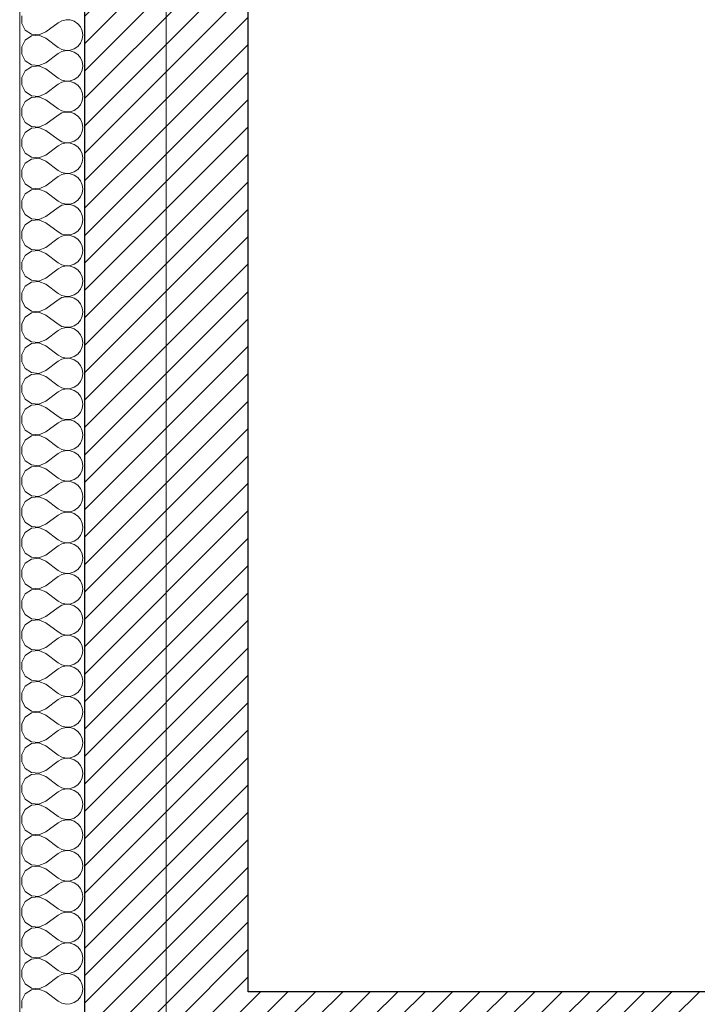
# Model space of a CAD drawing. Header units: millimetres. Extents: x -21056 to 421, y 9759 to 15589.
# Tile 26 of 120: x -6861 to -6704, y 11017 to 11246. Entities that reach past the tile are written whole.
import ezdxf

# ---------------------------------------------------------------- set-up
doc = ezdxf.new("R2010")
doc.units = ezdxf.units.MM
doc.header["$LTSCALE"] = 25
doc.header["$MEASUREMENT"] = 0
doc.linetypes.add('Kropki i Kreski', pattern=[670.277762, 352.777767, -176.388884, 0, -141.111112])
for name, color, linetype in [('Konstrukcja - Siatki mod', 7, 'Continuous'), ('KR_INW', 7, 'Continuous'), ('NAPIS_SODON', 7, 'Continuous')]:
    doc.layers.add(name, color=color, linetype=linetype)
for name, color, linetype, lineweight in [('Konstrukcja - Siatki mod_Nr_pióra__48', 1, 'Continuous', 15), ('KR_INW_Nr_pióra__101', 252, 'Continuous', 5), ('KR_INW_Nr_pióra__102', 3, 'Continuous', 5), ('KR_INW_Nr_pióra__27', 7, 'Continuous', 25), ('KR_INW_Nr_pióra__47', 7, 'Continuous', 15), ('NAPIS_SODON_Nr_pióra__1', 7, 'Continuous', 13)]:
    doc.layers.add(name, color=color, linetype=linetype, lineweight=lineweight)
pattern_1 = [(45, (0, 0), (-31.819804, 31.819804), [])]

# ---------------------------------------------------------------- blocks, each defined once
blk = doc.blocks.new('Strop_1', base_point=(179225, 121523.3))
at = {"layer": 'NAPIS_SODON_Nr_pióra__1', "linetype": 'Continuous', "flags": 128}
blk.add_lwpolyline([(179225, 121523.3), (179225.9, 107003.8), (250898.3, 107008.3), (250897.4, 121527.8)], close=True, dxfattribs=at)
blk = doc.blocks.new('*X207')
at = {"layer": 'KR_INW_Nr_pióra__102', "linetype": 'Continuous'}
for p, q in [((179079.7, 120615.8), (179079.7, 120598.4)), ((179079.7, 120598.4), (179088, 120583.1)), ((179135.8, 120578.6), (179164.4, 120600)), ((179173, 120604.8), (179164.4, 120600)), ((179182.6, 120607), (179173, 120604.8)), ((179192.4, 120606.5), (179182.6, 120607)), ((179201.8, 120603.4), (179192.4, 120606.5)), ((179209.9, 120597.8), (179201.8, 120603.4)), ((179216.2, 120590.2), (179209.9, 120597.8)), ((179088, 120583.1), (179102.4, 120573.5)), ((179102.4, 120573.5), (179119.8, 120571.8)), ((179119.8, 120571.8), (179135.8, 120578.6)), ((179220.2, 120581.2), (179216.2, 120590.2)), ((179221.5, 120571.4), (179220.2, 120581.2)), ((179220.2, 120561.7), (179221.5, 120571.4)), ((179088, 120559.7), (179079.7, 120544.4)), ((179102.4, 120569.4), (179088, 120559.7)), ((179119.8, 120571), (179102.4, 120569.4)), ((179135.8, 120564.3), (179119.8, 120571)), ((179135.8, 120564.3), (179164.4, 120542.9)), ((179209.9, 120545.1), (179216.2, 120552.7)), ((179216.2, 120552.7), (179220.2, 120561.7)), ((179079.7, 120544.4), (179079.7, 120527)), ((179079.7, 120527), (179088, 120511.7)), ((179135.8, 120507.1), (179164.4, 120528.6)), ((179164.4, 120542.9), (179173, 120538.1)), ((179173, 120533.3), (179164.4, 120528.6)), ((179173, 120538.1), (179182.6, 120535.9)), ((179182.6, 120535.6), (179173, 120533.3)), ((179182.6, 120535.9), (179192.4, 120536.3)), ((179192.4, 120535.1), (179182.6, 120535.6)), ((179192.4, 120536.3), (179201.8, 120539.5)), ((179201.8, 120531.9), (179192.4, 120535.1)), ((179201.8, 120539.5), (179209.9, 120545.1)), ((179209.9, 120526.4), (179201.8, 120531.9)), ((179216.2, 120518.8), (179209.9, 120526.4)), ((179088, 120511.7), (179102.4, 120502.1)), ((179119.8, 120500.4), (179135.8, 120507.1)), ((179220.2, 120509.8), (179216.2, 120518.8)), ((179221.5, 120500), (179220.2, 120509.8)), ((179088, 120488.3), (179079.7, 120473)), ((179102.4, 120497.9), (179088, 120488.3)), ((179102.4, 120502.1), (179119.8, 120500.4)), ((179119.8, 120499.6), (179102.4, 120497.9)), ((179135.8, 120492.9), (179119.8, 120499.6)), ((179135.8, 120492.9), (179164.4, 120471.4)), ((179209.9, 120473.6), (179216.2, 120481.2)), ((179216.2, 120481.2), (179220.2, 120490.2)), ((179220.2, 120490.2), (179221.5, 120500)), ((179079.7, 120473), (179079.7, 120455.6)), ((179135.8, 120435.7), (179164.4, 120457.1)), ((179164.4, 120471.4), (179173, 120466.7)), ((179173, 120461.9), (179164.4, 120457.1)), ((179173, 120466.7), (179182.6, 120464.4)), ((179182.6, 120464.1), (179173, 120461.9)), ((179182.6, 120464.4), (179192.4, 120464.9)), ((179192.4, 120463.7), (179182.6, 120464.1)), ((179192.4, 120464.9), (179201.8, 120468.1)), ((179201.8, 120460.5), (179192.4, 120463.7)), ((179201.8, 120468.1), (179209.9, 120473.6)), ((179209.9, 120454.9), (179201.8, 120460.5)), ((179079.7, 120455.6), (179088, 120440.3)), ((179088, 120440.3), (179102.4, 120430.6)), ((179119.8, 120429), (179135.8, 120435.7)), ((179216.2, 120447.3), (179209.9, 120454.9)), ((179220.2, 120438.3), (179216.2, 120447.3)), ((179221.5, 120428.6), (179220.2, 120438.3)), ((179088, 120416.9), (179079.7, 120401.6)), ((179102.4, 120426.5), (179088, 120416.9)), ((179102.4, 120430.6), (179119.8, 120429)), ((179119.8, 120428.2), (179102.4, 120426.5)), ((179135.8, 120421.4), (179119.8, 120428.2)), ((179135.8, 120421.4), (179164.4, 120400)), ((179216.2, 120409.8), (179220.2, 120418.8)), ((179220.2, 120418.8), (179221.5, 120428.6)), ((179079.7, 120401.6), (179079.7, 120384.2)), ((179164.4, 120400), (179173, 120395.2)), ((179173, 120390.5), (179164.4, 120385.7)), ((179173, 120395.2), (179182.6, 120393)), ((179182.6, 120392.7), (179173, 120390.5)), ((179182.6, 120393), (179192.4, 120393.5)), ((179192.4, 120392.2), (179182.6, 120392.7)), ((179192.4, 120393.5), (179201.8, 120396.6)), ((179201.8, 120389.1), (179192.4, 120392.2)), ((179201.8, 120396.6), (179209.9, 120402.2)), ((179209.9, 120383.5), (179201.8, 120389.1)), ((179209.9, 120402.2), (179216.2, 120409.8)), ((179079.7, 120384.2), (179088, 120368.8)), ((179088, 120368.8), (179102.4, 120359.2)), ((179135.8, 120364.3), (179164.4, 120385.7)), ((179216.2, 120375.9), (179209.9, 120383.5)), ((179220.2, 120366.9), (179216.2, 120375.9)), ((179221.5, 120357.1), (179220.2, 120366.9)), ((179088, 120345.5), (179079.7, 120330.1)), ((179102.4, 120355.1), (179088, 120345.5)), ((179102.4, 120359.2), (179119.8, 120357.6)), ((179119.8, 120356.7), (179102.4, 120355.1)), ((179119.8, 120357.6), (179135.8, 120364.3)), ((179135.8, 120350), (179119.8, 120356.7)), ((179135.8, 120350), (179164.4, 120328.6)), ((179216.2, 120338.4), (179220.2, 120347.4)), ((179220.2, 120347.4), (179221.5, 120357.1)), ((179079.7, 120330.1), (179079.7, 120312.7)), ((179164.4, 120328.6), (179173, 120323.8)), ((179173, 120323.8), (179182.6, 120321.6)), ((179182.6, 120321.3), (179173, 120319.1)), ((179182.6, 120321.6), (179192.4, 120322.1)), ((179192.4, 120320.8), (179182.6, 120321.3)), ((179192.4, 120322.1), (179201.8, 120325.2)), ((179201.8, 120317.7), (179192.4, 120320.8)), ((179201.8, 120325.2), (179209.9, 120330.8)), ((179209.9, 120330.8), (179216.2, 120338.4)), ((179079.7, 120312.7), (179088, 120297.4)), ((179088, 120297.4), (179102.4, 120287.8)), ((179135.8, 120292.9), (179164.4, 120314.3)), ((179173, 120319.1), (179164.4, 120314.3)), ((179209.9, 120312.1), (179201.8, 120317.7)), ((179216.2, 120304.5), (179209.9, 120312.1)), ((179220.2, 120295.5), (179216.2, 120304.5)), ((179102.4, 120283.7), (179088, 120274)), ((179102.4, 120287.8), (179119.8, 120286.1)), ((179119.8, 120285.3), (179102.4, 120283.7)), ((179119.8, 120286.1), (179135.8, 120292.9)), ((179135.8, 120278.6), (179119.8, 120285.3)), ((179135.8, 120278.6), (179164.4, 120257.1)), ((179216.2, 120266.9), (179220.2, 120276)), ((179221.5, 120285.7), (179220.2, 120295.5)), ((179220.2, 120276), (179221.5, 120285.7)), ((179088, 120274), (179079.7, 120258.7)), ((179079.7, 120258.7), (179079.7, 120241.3)), ((179164.4, 120257.1), (179173, 120252.4)), ((179173, 120252.4), (179182.6, 120250.1)), ((179192.4, 120250.6), (179201.8, 120253.8)), ((179201.8, 120253.8), (179209.9, 120259.4)), ((179209.9, 120259.4), (179216.2, 120266.9)), ((179079.7, 120241.3), (179088, 120226)), ((179135.8, 120221.4), (179164.4, 120242.9)), ((179173, 120247.6), (179164.4, 120242.9)), ((179182.6, 120249.9), (179173, 120247.6)), ((179182.6, 120250.1), (179192.4, 120250.6)), ((179192.4, 120249.4), (179182.6, 120249.9)), ((179201.8, 120246.2), (179192.4, 120249.4)), ((179209.9, 120240.6), (179201.8, 120246.2)), ((179216.2, 120233.1), (179209.9, 120240.6)), ((179220.2, 120224), (179216.2, 120233.1)), ((179088, 120226), (179102.4, 120216.3)), ((179102.4, 120212.2), (179088, 120202.6)), ((179102.4, 120216.3), (179119.8, 120214.7)), ((179119.8, 120213.9), (179102.4, 120212.2)), ((179119.8, 120214.7), (179135.8, 120221.4)), ((179135.8, 120207.1), (179119.8, 120213.9)), ((179135.8, 120207.1), (179164.4, 120185.7)), ((179221.5, 120214.3), (179220.2, 120224)), ((179220.2, 120204.5), (179221.5, 120214.3)), ((179088, 120202.6), (179079.7, 120187.3)), ((179079.7, 120187.3), (179079.7, 120169.9)), ((179164.4, 120185.7), (179173, 120180.9)), ((179201.8, 120182.3), (179209.9, 120187.9)), ((179209.9, 120187.9), (179216.2, 120195.5)), ((179216.2, 120195.5), (179220.2, 120204.5)), ((179079.7, 120169.9), (179088, 120154.5)), ((179135.8, 120150), (179164.4, 120171.4)), ((179173, 120176.2), (179164.4, 120171.4)), ((179173, 120180.9), (179182.6, 120178.7)), ((179182.6, 120178.4), (179173, 120176.2)), ((179182.6, 120178.7), (179192.4, 120179.2)), ((179192.4, 120177.9), (179182.6, 120178.4)), ((179192.4, 120179.2), (179201.8, 120182.3)), ((179201.8, 120174.8), (179192.4, 120177.9)), ((179209.9, 120169.2), (179201.8, 120174.8)), ((179216.2, 120161.6), (179209.9, 120169.2)), ((179220.2, 120152.6), (179216.2, 120161.6)), ((179088, 120154.5), (179102.4, 120144.9)), ((179102.4, 120140.8), (179088, 120131.2)), ((179102.4, 120144.9), (179119.8, 120143.3)), ((179119.8, 120142.4), (179102.4, 120140.8)), ((179119.8, 120143.3), (179135.8, 120150)), ((179135.8, 120135.7), (179119.8, 120142.4)), ((179221.5, 120142.9), (179220.2, 120152.6)), ((179220.2, 120133.1), (179221.5, 120142.9)), ((179088, 120131.2), (179079.7, 120115.8)), ((179079.7, 120115.8), (179079.7, 120098.4)), ((179135.8, 120135.7), (179164.4, 120114.3)), ((179164.4, 120114.3), (179173, 120109.5)), ((179201.8, 120110.9), (179209.9, 120116.5)), ((179209.9, 120116.5), (179216.2, 120124.1)), ((179216.2, 120124.1), (179220.2, 120133.1)), ((179079.7, 120098.4), (179088, 120083.1)), ((179135.8, 120078.6), (179164.4, 120100)), ((179173, 120104.8), (179164.4, 120100)), ((179173, 120109.5), (179182.6, 120107.3)), ((179182.6, 120107), (179173, 120104.8)), ((179182.6, 120107.3), (179192.4, 120107.8)), ((179192.4, 120106.5), (179182.6, 120107)), ((179192.4, 120107.8), (179201.8, 120110.9)), ((179201.8, 120103.4), (179192.4, 120106.5)), ((179209.9, 120097.8), (179201.8, 120103.4)), ((179216.2, 120090.2), (179209.9, 120097.8)), ((179088, 120083.1), (179102.4, 120073.5)), ((179102.4, 120069.4), (179088, 120059.7)), ((179102.4, 120073.5), (179119.8, 120071.8)), ((179119.8, 120071), (179102.4, 120069.4)), ((179119.8, 120071.8), (179135.8, 120078.6)), ((179135.8, 120064.3), (179119.8, 120071)), ((179220.2, 120081.2), (179216.2, 120090.2)), ((179221.5, 120071.4), (179220.2, 120081.2)), ((179220.2, 120061.7), (179221.5, 120071.4)), ((179088, 120059.7), (179079.7, 120044.4)), ((179135.8, 120064.3), (179164.4, 120042.9)), ((179209.9, 120045.1), (179216.2, 120052.7)), ((179216.2, 120052.7), (179220.2, 120061.7)), ((179079.7, 120044.4), (179079.7, 120027)), ((179079.7, 120027), (179088, 120011.7)), ((179135.8, 120007.1), (179164.4, 120028.6)), ((179164.4, 120042.9), (179173, 120038.1)), ((179173, 120033.3), (179164.4, 120028.6)), ((179173, 120038.1), (179182.6, 120035.9)), ((179182.6, 120035.6), (179173, 120033.3)), ((179182.6, 120035.9), (179192.4, 120036.3)), ((179192.4, 120035.1), (179182.6, 120035.6)), ((179192.4, 120036.3), (179201.8, 120039.5)), ((179201.8, 120031.9), (179192.4, 120035.1)), ((179201.8, 120039.5), (179209.9, 120045.1)), ((179209.9, 120026.4), (179201.8, 120031.9)), ((179216.2, 120018.8), (179209.9, 120026.4)), ((179088, 120011.7), (179102.4, 120002.1)), ((179102.4, 120002.1), (179119.8, 120000.4)), ((179119.8, 120000.4), (179135.8, 120007.1)), ((179220.2, 120009.8), (179216.2, 120018.8)), ((179221.5, 120000), (179220.2, 120009.8)), ((179220.2, 119990.2), (179221.5, 120000)), ((179088, 119988.3), (179079.7, 119973)), ((179102.4, 119997.9), (179088, 119988.3)), ((179119.8, 119999.6), (179102.4, 119997.9)), ((179135.8, 119992.9), (179119.8, 119999.6)), ((179135.8, 119992.9), (179164.4, 119971.4)), ((179209.9, 119973.6), (179216.2, 119981.2)), ((179216.2, 119981.2), (179220.2, 119990.2)), ((179079.7, 119973), (179079.7, 119955.6)), ((179079.7, 119955.6), (179088, 119940.3)), ((179135.8, 119935.7), (179164.4, 119957.1)), ((179164.4, 119971.4), (179173, 119966.7)), ((179173, 119961.9), (179164.4, 119957.1)), ((179173, 119966.7), (179182.6, 119964.4)), ((179182.6, 119964.1), (179173, 119961.9)), ((179182.6, 119964.4), (179192.4, 119964.9)), ((179192.4, 119963.7), (179182.6, 119964.1)), ((179192.4, 119964.9), (179201.8, 119968.1)), ((179201.8, 119960.5), (179192.4, 119963.7)), ((179201.8, 119968.1), (179209.9, 119973.6)), ((179209.9, 119954.9), (179201.8, 119960.5)), ((179216.2, 119947.3), (179209.9, 119954.9)), ((179088, 119940.3), (179102.4, 119930.6)), ((179119.8, 119929), (179135.8, 119935.7)), ((179220.2, 119938.3), (179216.2, 119947.3)), ((179221.5, 119928.6), (179220.2, 119938.3)), ((179088, 119916.9), (179079.7, 119901.6)), ((179102.4, 119926.5), (179088, 119916.9)), ((179102.4, 119930.6), (179119.8, 119929)), ((179119.8, 119928.2), (179102.4, 119926.5)), ((179135.8, 119921.4), (179119.8, 119928.2)), ((179135.8, 119921.4), (179164.4, 119900)), ((179209.9, 119902.2), (179216.2, 119909.8)), ((179216.2, 119909.8), (179220.2, 119918.8)), ((179220.2, 119918.8), (179221.5, 119928.6)), ((179079.7, 119901.6), (179079.7, 119884.2)), ((179135.8, 119864.3), (179164.4, 119885.7)), ((179164.4, 119900), (179173, 119895.2)), ((179173, 119890.5), (179164.4, 119885.7)), ((179173, 119895.2), (179182.6, 119893)), ((179182.6, 119892.7), (179173, 119890.5)), ((179182.6, 119893), (179192.4, 119893.5)), ((179192.4, 119892.2), (179182.6, 119892.7)), ((179192.4, 119893.5), (179201.8, 119896.6)), ((179201.8, 119889.1), (179192.4, 119892.2)), ((179201.8, 119896.6), (179209.9, 119902.2)), ((179209.9, 119883.5), (179201.8, 119889.1)), ((179079.7, 119884.2), (179088, 119868.8)), ((179088, 119868.8), (179102.4, 119859.2)), ((179119.8, 119857.6), (179135.8, 119864.3)), ((179216.2, 119875.9), (179209.9, 119883.5)), ((179220.2, 119866.9), (179216.2, 119875.9)), ((179221.5, 119857.1), (179220.2, 119866.9)), ((179088, 119845.5), (179079.7, 119830.1)), ((179102.4, 119855.1), (179088, 119845.5)), ((179102.4, 119859.2), (179119.8, 119857.6)), ((179119.8, 119856.7), (179102.4, 119855.1)), ((179135.8, 119850), (179119.8, 119856.7)), ((179135.8, 119850), (179164.4, 119828.6)), ((179216.2, 119838.4), (179220.2, 119847.4)), ((179220.2, 119847.4), (179221.5, 119857.1)), ((179079.7, 119830.1), (179079.7, 119812.7)), ((179164.4, 119828.6), (179173, 119823.8)), ((179173, 119819.1), (179164.4, 119814.3)), ((179173, 119823.8), (179182.6, 119821.6)), ((179182.6, 119821.3), (179173, 119819.1)), ((179182.6, 119821.6), (179192.4, 119822.1)), ((179192.4, 119820.8), (179182.6, 119821.3)), ((179192.4, 119822.1), (179201.8, 119825.2)), ((179201.8, 119817.7), (179192.4, 119820.8)), ((179201.8, 119825.2), (179209.9, 119830.8)), ((179209.9, 119812.1), (179201.8, 119817.7)), ((179209.9, 119830.8), (179216.2, 119838.4)), ((179079.7, 119812.7), (179088, 119797.4)), ((179088, 119797.4), (179102.4, 119787.8)), ((179135.8, 119792.9), (179164.4, 119814.3)), ((179216.2, 119804.5), (179209.9, 119812.1)), ((179220.2, 119795.5), (179216.2, 119804.5)), ((179221.5, 119785.7), (179220.2, 119795.5)), ((179088, 119774), (179079.7, 119758.7)), ((179102.4, 119783.7), (179088, 119774)), ((179102.4, 119787.8), (179119.8, 119786.1)), ((179119.8, 119785.3), (179102.4, 119783.7)), ((179119.8, 119786.1), (179135.8, 119792.9)), ((179135.8, 119778.6), (179119.8, 119785.3)), ((179135.8, 119778.6), (179164.4, 119757.1)), ((179216.2, 119766.9), (179220.2, 119776)), ((179220.2, 119776), (179221.5, 119785.7)), ((179079.7, 119758.7), (179079.7, 119741.3)), ((179164.4, 119757.1), (179173, 119752.4)), ((179173, 119752.4), (179182.6, 119750.1)), ((179182.6, 119749.9), (179173, 119747.6)), ((179182.6, 119750.1), (179192.4, 119750.6)), ((179192.4, 119749.4), (179182.6, 119749.9)), ((179192.4, 119750.6), (179201.8, 119753.8)), ((179201.8, 119746.2), (179192.4, 119749.4)), ((179201.8, 119753.8), (179209.9, 119759.4)), ((179209.9, 119759.4), (179216.2, 119766.9)), ((179079.7, 119741.3), (179088, 119726)), ((179088, 119726), (179102.4, 119716.3)), ((179135.8, 119721.4), (179164.4, 119742.9)), ((179173, 119747.6), (179164.4, 119742.9)), ((179209.9, 119740.6), (179201.8, 119746.2)), ((179216.2, 119733.1), (179209.9, 119740.6)), ((179220.2, 119724), (179216.2, 119733.1)), ((179102.4, 119712.2), (179088, 119702.6)), ((179102.4, 119716.3), (179119.8, 119714.7)), ((179119.8, 119713.9), (179102.4, 119712.2)), ((179119.8, 119714.7), (179135.8, 119721.4)), ((179135.8, 119707.1), (179119.8, 119713.9)), ((179135.8, 119707.1), (179164.4, 119685.7)), ((179216.2, 119695.5), (179220.2, 119704.5)), ((179221.5, 119714.3), (179220.2, 119724)), ((179220.2, 119704.5), (179221.5, 119714.3)), ((179088, 119702.6), (179079.7, 119687.3)), ((179079.7, 119687.3), (179079.7, 119669.9)), ((179164.4, 119685.7), (179173, 119680.9)), ((179173, 119680.9), (179182.6, 119678.7)), ((179192.4, 119679.2), (179201.8, 119682.3)), ((179201.8, 119682.3), (179209.9, 119687.9)), ((179209.9, 119687.9), (179216.2, 119695.5)), ((179079.7, 119669.9), (179088, 119654.5)), ((179135.8, 119650), (179164.4, 119671.4)), ((179173, 119676.2), (179164.4, 119671.4)), ((179182.6, 119678.4), (179173, 119676.2)), ((179182.6, 119678.7), (179192.4, 119679.2)), ((179192.4, 119677.9), (179182.6, 119678.4)), ((179201.8, 119674.8), (179192.4, 119677.9)), ((179209.9, 119669.2), (179201.8, 119674.8)), ((179216.2, 119661.6), (179209.9, 119669.2)), ((179220.2, 119652.6), (179216.2, 119661.6)), ((179088, 119654.5), (179102.4, 119644.9)), ((179102.4, 119640.8), (179088, 119631.2)), ((179102.4, 119644.9), (179119.8, 119643.3)), ((179119.8, 119642.4), (179102.4, 119640.8)), ((179119.8, 119643.3), (179135.8, 119650)), ((179135.8, 119635.7), (179119.8, 119642.4)), ((179135.8, 119635.7), (179164.4, 119614.3)), ((179221.5, 119642.9), (179220.2, 119652.6)), ((179220.2, 119633.1), (179221.5, 119642.9)), ((179088, 119631.2), (179079.7, 119615.8)), ((179079.7, 119615.8), (179079.7, 119598.4)), ((179164.4, 119614.3), (179173, 119609.5)), ((179201.8, 119610.9), (179209.9, 119616.5)), ((179209.9, 119616.5), (179216.2, 119624.1)), ((179216.2, 119624.1), (179220.2, 119633.1)), ((179079.7, 119598.4), (179088, 119583.1)), ((179135.8, 119578.6), (179164.4, 119600)), ((179173, 119604.8), (179164.4, 119600)), ((179173, 119609.5), (179182.6, 119607.3)), ((179182.6, 119607), (179173, 119604.8)), ((179182.6, 119607.3), (179192.4, 119607.8)), ((179192.4, 119606.5), (179182.6, 119607)), ((179192.4, 119607.8), (179201.8, 119610.9)), ((179201.8, 119603.4), (179192.4, 119606.5)), ((179209.9, 119597.8), (179201.8, 119603.4)), ((179216.2, 119590.2), (179209.9, 119597.8)), ((179220.2, 119581.2), (179216.2, 119590.2)), ((179088, 119583.1), (179102.4, 119573.5)), ((179102.4, 119569.4), (179088, 119559.7)), ((179102.4, 119573.5), (179119.8, 119571.8)), ((179119.8, 119571), (179102.4, 119569.4)), ((179119.8, 119571.8), (179135.8, 119578.6)), ((179135.8, 119564.3), (179119.8, 119571)), ((179221.5, 119571.4), (179220.2, 119581.2)), ((179220.2, 119561.7), (179221.5, 119571.4)), ((179088, 119559.7), (179079.7, 119544.4)), ((179079.7, 119544.4), (179079.7, 119527)), ((179135.8, 119564.3), (179164.4, 119542.9)), ((179164.4, 119542.9), (179173, 119538.1)), ((179201.8, 119539.5), (179209.9, 119545.1)), ((179209.9, 119545.1), (179216.2, 119552.7)), ((179216.2, 119552.7), (179220.2, 119561.7)), ((179079.7, 119527), (179088, 119511.7)), ((179135.8, 119507.1), (179164.4, 119528.6)), ((179173, 119533.3), (179164.4, 119528.6)), ((179173, 119538.1), (179182.6, 119535.9)), ((179182.6, 119535.6), (179173, 119533.3)), ((179182.6, 119535.9), (179192.4, 119536.3)), ((179192.4, 119535.1), (179182.6, 119535.6)), ((179192.4, 119536.3), (179201.8, 119539.5)), ((179201.8, 119531.9), (179192.4, 119535.1)), ((179209.9, 119526.4), (179201.8, 119531.9)), ((179216.2, 119518.8), (179209.9, 119526.4)), ((179088, 119511.7), (179102.4, 119502.1)), ((179102.4, 119497.9), (179088, 119488.3)), ((179102.4, 119502.1), (179119.8, 119500.4)), ((179119.8, 119499.6), (179102.4, 119497.9)), ((179119.8, 119500.4), (179135.8, 119507.1)), ((179135.8, 119492.9), (179119.8, 119499.6)), ((179220.2, 119509.8), (179216.2, 119518.8)), ((179221.5, 119500), (179220.2, 119509.8)), ((179220.2, 119490.2), (179221.5, 119500)), ((179088, 119488.3), (179079.7, 119473)), ((179135.8, 119492.9), (179164.4, 119471.4)), ((179209.9, 119473.6), (179216.2, 119481.2)), ((179216.2, 119481.2), (179220.2, 119490.2)), ((179079.7, 119473), (179079.7, 119455.6)), ((179079.7, 119455.6), (179088, 119440.3)), ((179135.8, 119435.7), (179164.4, 119457.1)), ((179164.4, 119471.4), (179173, 119466.7)), ((179173, 119461.9), (179164.4, 119457.1)), ((179173, 119466.7), (179182.6, 119464.4)), ((179182.6, 119464.1), (179173, 119461.9)), ((179182.6, 119464.4), (179192.4, 119464.9)), ((179192.4, 119463.7), (179182.6, 119464.1)), ((179192.4, 119464.9), (179201.8, 119468.1)), ((179201.8, 119460.5), (179192.4, 119463.7)), ((179201.8, 119468.1), (179209.9, 119473.6)), ((179209.9, 119454.9), (179201.8, 119460.5)), ((179216.2, 119447.3), (179209.9, 119454.9)), ((179088, 119440.3), (179102.4, 119430.6)), ((179102.4, 119430.6), (179119.8, 119429)), ((179119.8, 119429), (179135.8, 119435.7)), ((179220.2, 119438.3), (179216.2, 119447.3)), ((179221.5, 119428.6), (179220.2, 119438.3)), ((179220.2, 119418.8), (179221.5, 119428.6)), ((179088, 119416.9), (179079.7, 119401.6)), ((179102.4, 119426.5), (179088, 119416.9)), ((179119.8, 119428.2), (179102.4, 119426.5)), ((179135.8, 119421.4), (179119.8, 119428.2)), ((179135.8, 119421.4), (179164.4, 119400)), ((179209.9, 119402.2), (179216.2, 119409.8)), ((179216.2, 119409.8), (179220.2, 119418.8)), ((179079.7, 119401.6), (179079.7, 119384.2)), ((179079.7, 119384.2), (179088, 119368.8)), ((179135.8, 119364.3), (179164.4, 119385.7)), ((179164.4, 119400), (179173, 119395.2)), ((179173, 119390.5), (179164.4, 119385.7)), ((179173, 119395.2), (179182.6, 119393)), ((179182.6, 119392.7), (179173, 119390.5)), ((179182.6, 119393), (179192.4, 119393.5)), ((179192.4, 119392.2), (179182.6, 119392.7)), ((179192.4, 119393.5), (179201.8, 119396.6)), ((179201.8, 119389.1), (179192.4, 119392.2)), ((179201.8, 119396.6), (179209.9, 119402.2)), ((179209.9, 119383.5), (179201.8, 119389.1)), ((179216.2, 119375.9), (179209.9, 119383.5)), ((179088, 119368.8), (179102.4, 119359.2)), ((179119.8, 119357.6), (179135.8, 119364.3)), ((179220.2, 119366.9), (179216.2, 119375.9)), ((179221.5, 119357.1), (179220.2, 119366.9)), ((179088, 119345.5), (179079.7, 119330.1)), ((179102.4, 119355.1), (179088, 119345.5)), ((179102.4, 119359.2), (179119.8, 119357.6)), ((179119.8, 119356.7), (179102.4, 119355.1)), ((179135.8, 119350), (179119.8, 119356.7)), ((179135.8, 119350), (179164.4, 119328.6)), ((179209.9, 119330.8), (179216.2, 119338.4)), ((179216.2, 119338.4), (179220.2, 119347.4)), ((179220.2, 119347.4), (179221.5, 119357.1)), ((179079.7, 119330.1), (179079.7, 119312.7)), ((179135.8, 119292.9), (179164.4, 119314.3)), ((179164.4, 119328.6), (179173, 119323.8)), ((179173, 119319.1), (179164.4, 119314.3)), ((179173, 119323.8), (179182.6, 119321.6)), ((179182.6, 119321.3), (179173, 119319.1)), ((179182.6, 119321.6), (179192.4, 119322.1)), ((179192.4, 119320.8), (179182.6, 119321.3)), ((179192.4, 119322.1), (179201.8, 119325.2)), ((179201.8, 119317.7), (179192.4, 119320.8)), ((179201.8, 119325.2), (179209.9, 119330.8)), ((179209.9, 119312.1), (179201.8, 119317.7)), ((179079.7, 119312.7), (179088, 119297.4)), ((179088, 119297.4), (179102.4, 119287.8)), ((179119.8, 119286.1), (179135.8, 119292.9)), ((179216.2, 119304.5), (179209.9, 119312.1)), ((179220.2, 119295.5), (179216.2, 119304.5)), ((179221.5, 119285.7), (179220.2, 119295.5)), ((179088, 119274), (179079.7, 119258.7)), ((179102.4, 119283.7), (179088, 119274)), ((179102.4, 119287.8), (179119.8, 119286.1)), ((179119.8, 119285.3), (179102.4, 119283.7)), ((179135.8, 119278.6), (179119.8, 119285.3)), ((179135.8, 119278.6), (179164.4, 119257.1)), ((179216.2, 119266.9), (179220.2, 119276)), ((179220.2, 119276), (179221.5, 119285.7)), ((179079.7, 119258.7), (179079.7, 119241.3)), ((179164.4, 119257.1), (179173, 119252.4)), ((179173, 119247.6), (179164.4, 119242.9)), ((179173, 119252.4), (179182.6, 119250.1)), ((179182.6, 119249.9), (179173, 119247.6)), ((179182.6, 119250.1), (179192.4, 119250.6)), ((179192.4, 119249.4), (179182.6, 119249.9)), ((179192.4, 119250.6), (179201.8, 119253.8)), ((179201.8, 119246.2), (179192.4, 119249.4)), ((179201.8, 119253.8), (179209.9, 119259.4)), ((179209.9, 119240.6), (179201.8, 119246.2)), ((179209.9, 119259.4), (179216.2, 119266.9)), ((179079.7, 119241.3), (179088, 119226)), ((179088, 119226), (179102.4, 119216.3)), ((179135.8, 119221.4), (179164.4, 119242.9)), ((179216.2, 119233.1), (179209.9, 119240.6)), ((179220.2, 119224), (179216.2, 119233.1)), ((179221.5, 119214.3), (179220.2, 119224)), ((179088, 119202.6), (179079.7, 119187.3)), ((179102.4, 119212.2), (179088, 119202.6)), ((179102.4, 119216.3), (179119.8, 119214.7)), ((179119.8, 119213.9), (179102.4, 119212.2)), ((179119.8, 119214.7), (179135.8, 119221.4)), ((179135.8, 119207.1), (179119.8, 119213.9)), ((179135.8, 119207.1), (179164.4, 119185.7)), ((179216.2, 119195.5), (179220.2, 119204.5)), ((179220.2, 119204.5), (179221.5, 119214.3)), ((179079.7, 119187.3), (179079.7, 119169.9)), ((179164.4, 119185.7), (179173, 119180.9)), ((179173, 119180.9), (179182.6, 119178.7)), ((179182.6, 119178.4), (179173, 119176.2)), ((179182.6, 119178.7), (179192.4, 119179.2)), ((179192.4, 119177.9), (179182.6, 119178.4)), ((179192.4, 119179.2), (179201.8, 119182.3)), ((179201.8, 119174.8), (179192.4, 119177.9)), ((179201.8, 119182.3), (179209.9, 119187.9)), ((179209.9, 119187.9), (179216.2, 119195.5)), ((179079.7, 119169.9), (179088, 119154.5)), ((179088, 119154.5), (179102.4, 119144.9)), ((179135.8, 119150), (179164.4, 119171.4)), ((179173, 119176.2), (179164.4, 119171.4)), ((179209.9, 119169.2), (179201.8, 119174.8)), ((179216.2, 119161.6), (179209.9, 119169.2)), ((179220.2, 119152.6), (179216.2, 119161.6)), ((179102.4, 119140.8), (179088, 119131.2)), ((179102.4, 119144.9), (179119.8, 119143.3)), ((179119.8, 119142.4), (179102.4, 119140.8)), ((179119.8, 119143.3), (179135.8, 119150)), ((179135.8, 119135.7), (179119.8, 119142.4)), ((179135.8, 119135.7), (179164.4, 119114.3)), ((179216.2, 119124.1), (179220.2, 119133.1)), ((179221.5, 119142.9), (179220.2, 119152.6)), ((179220.2, 119133.1), (179221.5, 119142.9)), ((179088, 119131.2), (179079.7, 119115.8)), ((179079.7, 119115.8), (179079.7, 119098.4)), ((179164.4, 119114.3), (179173, 119109.5)), ((179173, 119109.5), (179182.6, 119107.3)), ((179192.4, 119107.8), (179201.8, 119110.9)), ((179201.8, 119110.9), (179209.9, 119116.5)), ((179209.9, 119116.5), (179216.2, 119124.1)), ((179079.7, 119098.4), (179088, 119083.1)), ((179135.8, 119078.6), (179164.4, 119100)), ((179173, 119104.8), (179164.4, 119100)), ((179182.6, 119107), (179173, 119104.8)), ((179182.6, 119107.3), (179192.4, 119107.8)), ((179192.4, 119106.5), (179182.6, 119107)), ((179201.8, 119103.4), (179192.4, 119106.5)), ((179209.9, 119097.8), (179201.8, 119103.4)), ((179216.2, 119090.2), (179209.9, 119097.8)), ((179220.2, 119081.2), (179216.2, 119090.2)), ((179088, 119083.1), (179102.4, 119073.5)), ((179102.4, 119069.4), (179088, 119059.7)), ((179102.4, 119073.5), (179119.8, 119071.8)), ((179119.8, 119071), (179102.4, 119069.4)), ((179119.8, 119071.8), (179135.8, 119078.6)), ((179135.8, 119064.3), (179119.8, 119071)), ((179135.8, 119064.3), (179164.4, 119042.9)), ((179221.5, 119071.4), (179220.2, 119081.2)), ((179220.2, 119061.7), (179221.5, 119071.4)), ((179088, 119059.7), (179079.7, 119044.4)), ((179079.7, 119044.4), (179079.7, 119027)), ((179164.4, 119042.9), (179173, 119038.1)), ((179201.8, 119039.5), (179209.9, 119045.1)), ((179209.9, 119045.1), (179216.2, 119052.7)), ((179216.2, 119052.7), (179220.2, 119061.7)), ((179079.7, 119027), (179088, 119011.7)), ((179135.8, 119007.1), (179164.4, 119028.6)), ((179173, 119033.3), (179164.4, 119028.6)), ((179173, 119038.1), (179182.6, 119035.9)), ((179182.6, 119035.6), (179173, 119033.3)), ((179182.6, 119035.9), (179192.4, 119036.3)), ((179192.4, 119035.1), (179182.6, 119035.6)), ((179192.4, 119036.3), (179201.8, 119039.5)), ((179201.8, 119031.9), (179192.4, 119035.1)), ((179209.9, 119026.4), (179201.8, 119031.9)), ((179216.2, 119018.8), (179209.9, 119026.4)), ((179220.2, 119009.8), (179216.2, 119018.8)), ((179088, 119011.7), (179102.4, 119002.1)), ((179102.4, 118997.9), (179088, 118988.3)), ((179102.4, 119002.1), (179119.8, 119000.4)), ((179119.8, 118999.6), (179102.4, 118997.9)), ((179119.8, 119000.4), (179135.8, 119007.1)), ((179135.8, 118992.9), (179119.8, 118999.6)), ((179221.5, 119000), (179220.2, 119009.8)), ((179220.2, 118990.2), (179221.5, 119000)), ((179088, 118988.3), (179079.7, 118973)), ((179079.7, 118973), (179079.7, 118955.6)), ((179135.8, 118992.9), (179164.4, 118971.4)), ((179164.4, 118971.4), (179173, 118966.7)), ((179201.8, 118968.1), (179209.9, 118973.6)), ((179209.9, 118973.6), (179216.2, 118981.2)), ((179216.2, 118981.2), (179220.2, 118990.2)), ((179079.7, 118955.6), (179088, 118940.3)), ((179135.8, 118935.7), (179164.4, 118957.1)), ((179173, 118961.9), (179164.4, 118957.1)), ((179173, 118966.7), (179182.6, 118964.4)), ((179182.6, 118964.1), (179173, 118961.9)), ((179182.6, 118964.4), (179192.4, 118964.9)), ((179192.4, 118963.7), (179182.6, 118964.1)), ((179192.4, 118964.9), (179201.8, 118968.1)), ((179201.8, 118960.5), (179192.4, 118963.7)), ((179209.9, 118954.9), (179201.8, 118960.5)), ((179216.2, 118947.3), (179209.9, 118954.9)), ((179088, 118940.3), (179102.4, 118930.6)), ((179102.4, 118926.5), (179088, 118916.9)), ((179102.4, 118930.6), (179119.8, 118929)), ((179119.8, 118928.2), (179102.4, 118926.5)), ((179119.8, 118929), (179135.8, 118935.7)), ((179135.8, 118921.4), (179119.8, 118928.2)), ((179220.2, 118938.3), (179216.2, 118947.3)), ((179221.5, 118928.6), (179220.2, 118938.3)), ((179220.2, 118918.8), (179221.5, 118928.6)), ((179088, 118916.9), (179079.7, 118901.6)), ((179135.8, 118921.4), (179164.4, 118900)), ((179209.9, 118902.2), (179216.2, 118909.8)), ((179216.2, 118909.8), (179220.2, 118918.8)), ((179079.7, 118901.6), (179079.7, 118884.2)), ((179079.7, 118884.2), (179088, 118868.8)), ((179135.8, 118864.3), (179164.4, 118885.7)), ((179164.4, 118900), (179173, 118895.2)), ((179173, 118890.5), (179164.4, 118885.7)), ((179173, 118895.2), (179182.6, 118893)), ((179182.6, 118892.7), (179173, 118890.5)), ((179182.6, 118893), (179192.4, 118893.5)), ((179192.4, 118892.2), (179182.6, 118892.7)), ((179192.4, 118893.5), (179201.8, 118896.6)), ((179201.8, 118889.1), (179192.4, 118892.2)), ((179201.8, 118896.6), (179209.9, 118902.2)), ((179209.9, 118883.5), (179201.8, 118889.1)), ((179216.2, 118875.9), (179209.9, 118883.5)), ((179088, 118868.8), (179102.4, 118859.2)), ((179102.4, 118859.2), (179119.8, 118857.6)), ((179119.8, 118857.6), (179135.8, 118864.3)), ((179220.2, 118866.9), (179216.2, 118875.9)), ((179221.5, 118857.1), (179220.2, 118866.9)), ((179220.2, 118847.4), (179221.5, 118857.1)), ((179088, 118845.5), (179079.7, 118830.1)), ((179102.4, 118855.1), (179088, 118845.5)), ((179119.8, 118856.7), (179102.4, 118855.1)), ((179135.8, 118850), (179119.8, 118856.7)), ((179135.8, 118850), (179164.4, 118828.6)), ((179209.9, 118830.8), (179216.2, 118838.4)), ((179216.2, 118838.4), (179220.2, 118847.4)), ((179079.7, 118830.1), (179079.7, 118812.7)), ((179079.7, 118812.7), (179088, 118797.4)), ((179135.8, 118792.9), (179164.4, 118814.3)), ((179164.4, 118828.6), (179173, 118823.8)), ((179173, 118819.1), (179164.4, 118814.3)), ((179173, 118823.8), (179182.6, 118821.6)), ((179182.6, 118821.3), (179173, 118819.1)), ((179182.6, 118821.6), (179192.4, 118822.1)), ((179192.4, 118820.8), (179182.6, 118821.3)), ((179192.4, 118822.1), (179201.8, 118825.2)), ((179201.8, 118817.7), (179192.4, 118820.8)), ((179201.8, 118825.2), (179209.9, 118830.8)), ((179209.9, 118812.1), (179201.8, 118817.7)), ((179216.2, 118804.5), (179209.9, 118812.1)), ((179088, 118797.4), (179102.4, 118787.8)), ((179119.8, 118786.1), (179135.8, 118792.9)), ((179220.2, 118795.5), (179216.2, 118804.5)), ((179221.5, 118785.7), (179220.2, 118795.5)), ((179088, 118774), (179079.7, 118758.7)), ((179102.4, 118783.7), (179088, 118774)), ((179102.4, 118787.8), (179119.8, 118786.1)), ((179119.8, 118785.3), (179102.4, 118783.7)), ((179135.8, 118778.6), (179119.8, 118785.3)), ((179135.8, 118778.6), (179164.4, 118757.1)), ((179209.9, 118759.4), (179216.2, 118766.9)), ((179216.2, 118766.9), (179220.2, 118776)), ((179220.2, 118776), (179221.5, 118785.7)), ((179079.7, 118758.7), (179079.7, 118741.3)), ((179135.8, 118721.4), (179164.4, 118742.9)), ((179164.4, 118757.1), (179173, 118752.4)), ((179173, 118747.6), (179164.4, 118742.9)), ((179173, 118752.4), (179182.6, 118750.1)), ((179182.6, 118749.9), (179173, 118747.6)), ((179182.6, 118750.1), (179192.4, 118750.6)), ((179192.4, 118749.4), (179182.6, 118749.9)), ((179192.4, 118750.6), (179201.8, 118753.8)), ((179201.8, 118746.2), (179192.4, 118749.4)), ((179201.8, 118753.8), (179209.9, 118759.4)), ((179209.9, 118740.6), (179201.8, 118746.2)), ((179079.7, 118741.3), (179088, 118726)), ((179088, 118726), (179102.4, 118716.3)), ((179119.8, 118714.7), (179135.8, 118721.4)), ((179216.2, 118733.1), (179209.9, 118740.6)), ((179220.2, 118724), (179216.2, 118733.1)), ((179221.5, 118714.3), (179220.2, 118724)), ((179088, 118702.6), (179079.7, 118687.3)), ((179102.4, 118712.2), (179088, 118702.6)), ((179102.4, 118716.3), (179119.8, 118714.7)), ((179119.8, 118713.9), (179102.4, 118712.2)), ((179135.8, 118707.1), (179119.8, 118713.9)), ((179135.8, 118707.1), (179164.4, 118685.7)), ((179216.2, 118695.5), (179220.2, 118704.5)), ((179220.2, 118704.5), (179221.5, 118714.3)), ((179079.7, 118687.3), (179079.7, 118669.9)), ((179164.4, 118685.7), (179173, 118680.9)), ((179173, 118676.2), (179164.4, 118671.4)), ((179173, 118680.9), (179182.6, 118678.7)), ((179182.6, 118678.4), (179173, 118676.2)), ((179182.6, 118678.7), (179192.4, 118679.2)), ((179192.4, 118677.9), (179182.6, 118678.4)), ((179192.4, 118679.2), (179201.8, 118682.3)), ((179201.8, 118674.8), (179192.4, 118677.9)), ((179201.8, 118682.3), (179209.9, 118687.9)), ((179209.9, 118669.2), (179201.8, 118674.8)), ((179209.9, 118687.9), (179216.2, 118695.5)), ((179079.7, 118669.9), (179088, 118654.5)), ((179088, 118654.5), (179102.4, 118644.9)), ((179135.8, 118650), (179164.4, 118671.4)), ((179216.2, 118661.6), (179209.9, 118669.2)), ((179220.2, 118652.6), (179216.2, 118661.6)), ((179221.5, 118642.9), (179220.2, 118652.6)), ((179088, 118631.2), (179079.7, 118615.8)), ((179102.4, 118640.8), (179088, 118631.2)), ((179102.4, 118644.9), (179119.8, 118643.3)), ((179119.8, 118642.4), (179102.4, 118640.8)), ((179119.8, 118643.3), (179135.8, 118650)), ((179135.8, 118635.7), (179119.8, 118642.4)), ((179135.8, 118635.7), (179164.4, 118614.3)), ((179216.2, 118624.1), (179220.2, 118633.1)), ((179220.2, 118633.1), (179221.5, 118642.9)), ((179079.7, 118615.8), (179079.7, 118598.4)), ((179164.4, 118614.3), (179173, 118609.5)), ((179173, 118609.5), (179182.6, 118607.3)), ((179182.6, 118607), (179173, 118604.8)), ((179182.6, 118607.3), (179192.4, 118607.8)), ((179192.4, 118606.5), (179182.6, 118607)), ((179192.4, 118607.8), (179201.8, 118610.9)), ((179201.8, 118603.4), (179192.4, 118606.5)), ((179201.8, 118610.9), (179209.9, 118616.5)), ((179209.9, 118616.5), (179216.2, 118624.1)), ((179079.7, 118598.4), (179088, 118583.1)), ((179088, 118583.1), (179102.4, 118573.5)), ((179135.8, 118578.6), (179164.4, 118600)), ((179173, 118604.8), (179164.4, 118600)), ((179209.9, 118597.8), (179201.8, 118603.4)), ((179216.2, 118590.2), (179209.9, 118597.8)), ((179220.2, 118581.2), (179216.2, 118590.2)), ((179102.4, 118569.4), (179088, 118559.7)), ((179102.4, 118573.5), (179119.8, 118571.8)), ((179119.8, 118571), (179102.4, 118569.4)), ((179119.8, 118571.8), (179135.8, 118578.6)), ((179135.8, 118564.3), (179119.8, 118571)), ((179135.8, 118564.3), (179164.4, 118542.9)), ((179216.2, 118552.7), (179220.2, 118561.7)), ((179221.5, 118571.4), (179220.2, 118581.2)), ((179220.2, 118561.7), (179221.5, 118571.4)), ((179088, 118559.7), (179079.7, 118544.4)), ((179079.7, 118544.4), (179079.7, 118527)), ((179164.4, 118542.9), (179173, 118538.1)), ((179173, 118538.1), (179182.6, 118535.9)), ((179192.4, 118536.3), (179201.8, 118539.5)), ((179201.8, 118539.5), (179209.9, 118545.1)), ((179209.9, 118545.1), (179216.2, 118552.7)), ((179079.7, 118527), (179088, 118511.7)), ((179135.8, 118507.1), (179164.4, 118528.6)), ((179173, 118533.3), (179164.4, 118528.6)), ((179182.6, 118535.6), (179173, 118533.3)), ((179182.6, 118535.9), (179192.4, 118536.3)), ((179192.4, 118535.1), (179182.6, 118535.6)), ((179201.8, 118531.9), (179192.4, 118535.1)), ((179209.9, 118526.4), (179201.8, 118531.9)), ((179216.2, 118518.8), (179209.9, 118526.4)), ((179220.2, 118509.8), (179216.2, 118518.8)), ((179088, 118511.7), (179102.4, 118502.1)), ((179102.4, 118497.9), (179088, 118488.3)), ((179102.4, 118502.1), (179119.8, 118500.4)), ((179119.8, 118499.6), (179102.4, 118497.9)), ((179119.8, 118500.4), (179135.8, 118507.1)), ((179135.8, 118492.9), (179119.8, 118499.6)), ((179135.8, 118492.9), (179164.4, 118471.4)), ((179221.5, 118500), (179220.2, 118509.8)), ((179220.2, 118490.2), (179221.5, 118500)), ((179088, 118488.3), (179079.7, 118473)), ((179079.7, 118473), (179079.7, 118455.6)), ((179164.4, 118471.4), (179173, 118466.7)), ((179201.8, 118468.1), (179209.9, 118473.6)), ((179209.9, 118473.6), (179216.2, 118481.2)), ((179216.2, 118481.2), (179220.2, 118490.2)), ((179079.7, 118455.6), (179088, 118440.3)), ((179135.8, 118435.7), (179164.4, 118457.1)), ((179173, 118461.9), (179164.4, 118457.1)), ((179173, 118466.7), (179182.6, 118464.4)), ((179182.6, 118464.1), (179173, 118461.9)), ((179182.6, 118464.4), (179192.4, 118464.9)), ((179192.4, 118463.7), (179182.6, 118464.1)), ((179192.4, 118464.9), (179201.8, 118468.1)), ((179201.8, 118460.5), (179192.4, 118463.7)), ((179209.9, 118454.9), (179201.8, 118460.5)), ((179216.2, 118447.3), (179209.9, 118454.9)), ((179220.2, 118438.3), (179216.2, 118447.3)), ((179088, 118440.3), (179102.4, 118430.6)), ((179102.4, 118426.5), (179088, 118416.9)), ((179102.4, 118430.6), (179119.8, 118429)), ((179119.8, 118428.2), (179102.4, 118426.5)), ((179119.8, 118429), (179135.8, 118435.7)), ((179135.8, 118421.4), (179119.8, 118428.2)), ((179221.5, 118428.6), (179220.2, 118438.3)), ((179220.2, 118418.8), (179221.5, 118428.6)), ((179088, 118416.9), (179079.7, 118401.6)), ((179079.7, 118401.6), (179079.7, 118384.2)), ((179135.8, 118421.4), (179164.4, 118400)), ((179164.4, 118400), (179173, 118395.2)), ((179201.8, 118396.6), (179209.9, 118402.2)), ((179209.9, 118402.2), (179216.2, 118409.8)), ((179216.2, 118409.8), (179220.2, 118418.8)), ((179079.7, 118384.2), (179088, 118368.8)), ((179135.8, 118364.3), (179164.4, 118385.7)), ((179173, 118390.5), (179164.4, 118385.7)), ((179173, 118395.2), (179182.6, 118393)), ((179182.6, 118392.7), (179173, 118390.5)), ((179182.6, 118393), (179192.4, 118393.5)), ((179192.4, 118392.2), (179182.6, 118392.7)), ((179192.4, 118393.5), (179201.8, 118396.6)), ((179201.8, 118389.1), (179192.4, 118392.2)), ((179209.9, 118383.5), (179201.8, 118389.1)), ((179216.2, 118375.9), (179209.9, 118383.5)), ((179088, 118368.8), (179102.4, 118359.2)), ((179102.4, 118355.1), (179088, 118345.5)), ((179102.4, 118359.2), (179119.8, 118357.6)), ((179119.8, 118356.7), (179102.4, 118355.1)), ((179119.8, 118357.6), (179135.8, 118364.3)), ((179135.8, 118350), (179119.8, 118356.7)), ((179220.2, 118366.9), (179216.2, 118375.9)), ((179221.5, 118357.1), (179220.2, 118366.9)), ((179220.2, 118347.4), (179221.5, 118357.1)), ((179088, 118345.5), (179079.7, 118330.1)), ((179135.8, 118350), (179164.4, 118328.6)), ((179209.9, 118330.8), (179216.2, 118338.4)), ((179216.2, 118338.4), (179220.2, 118347.4)), ((179079.7, 118330.1), (179079.7, 118312.7)), ((179164.4, 118328.6), (179173, 118323.8)), ((179173, 118323.8), (179182.6, 118321.6)), ((179182.6, 118321.6), (179192.4, 118322.1)), ((179192.4, 118322.1), (179201.8, 118325.2)), ((179201.8, 118325.2), (179209.9, 118330.8))]:
    blk.add_line(p, q, dxfattribs=at)
blk = doc.blocks.new('Ściana_2', base_point=(179075.1, 121675.6))
at = {"layer": 'KR_INW_Nr_pióra__101', "linetype": 'Continuous'}
h = blk.add_hatch(dxfattribs=at)
h.set_pattern_fill('Cegła_licówka', color=256, style=0, pattern_type=2)
h.set_pattern_definition(pattern_1)
h.paths.add_polyline_path([(179225.1, 121525.6), (179225.1, 114715.8), (179290.1, 114715.8), (179405.1, 114715.8), (179605.1, 114715.8), (179605.1, 121145.6)])
at = {"layer": 'KR_INW_Nr_pióra__27', "linetype": 'Continuous'}
blk.add_line((179225.1, 121525.6), (179225.1, 114715.8), dxfattribs=at)
at = {"layer": 'KR_INW_Nr_pióra__27', "linetype": 'Continuous', "flags": 128}
blk.add_lwpolyline([(179605.1, 118350.7), (179605.1, 121145.6)], dxfattribs=at)
at = {"layer": 'KR_INW_Nr_pióra__47', "linetype": 'Continuous', "flags": 128}
blk.add_lwpolyline([(179075.1, 121675.6), (179075.1, 114715.8)], dxfattribs=at)
at = {"layer": 'KR_INW'}
blk.add_blockref('*X207', (0, 0), dxfattribs=at)
blk = doc.blocks.new('Ściana_101', base_point=(179075.1, 118290.7))
at = {"layer": 'KR_INW_Nr_pióra__101', "linetype": 'Continuous'}
h = blk.add_hatch(dxfattribs=at)
h.set_pattern_fill('Cegła_licówka', color=256, style=0, pattern_type=2)
h.set_pattern_definition(pattern_1)
h.paths.add_polyline_path([(179605.1, 118290.7), (182590.5, 118290.7), (182590.5, 118350.7), (179605.1, 118350.7)])
at = {"layer": 'KR_INW_Nr_pióra__27', "linetype": 'Continuous', "flags": 128}
blk.add_lwpolyline([(182590.5, 118350.7), (179605.1, 118350.7)], dxfattribs=at)
blk = doc.blocks.new('Standardowy znacznik siatki')
at = {"layer": 'Konstrukcja - Siatki mod_Nr_pióra__48', "linetype": 'Kropki i Kreski'}
blk.add_line((1000, 0), (16187.8, 0), dxfattribs=at)

msp = doc.modelspace()

# ---------------------------------------------------------------- block references
at = {"layer": 'Konstrukcja - Siatki mod', "color": 8, "linetype": 'Continuous', "lineweight": 13, "xscale": 0.1, "yscale": 0.1, "zscale": 100, "rotation": 270}
msp.add_blockref('Standardowy znacznik siatki', (-6827.34, 11477.46), dxfattribs=at)
at = {"layer": 'KR_INW', "xscale": 0.1, "yscale": 0.1, "zscale": 0.1}
for name, p in [('Ściana_2', (-6861.34, 11352.49)), ('Ściana_101', (-6861.34, 11013.99))]:
    msp.add_blockref(name, p, dxfattribs=at)
at = {"layer": 'NAPIS_SODON', "linetype": 'Continuous', "xscale": 0.1, "yscale": 0.1, "zscale": 0.1}
msp.add_blockref('Strop_1', (-6846.35, 11337.26), dxfattribs=at)

doc.saveas('drawing.dxf')
